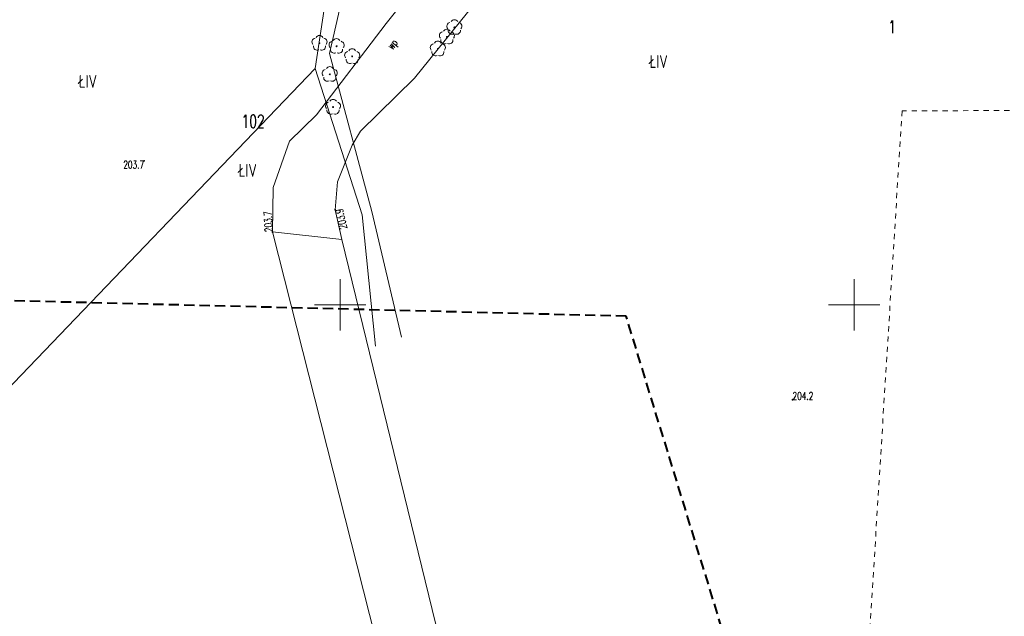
# Model space of a CAD drawing. Header units: metres. Extents: x 7496982 to 7497528, y 5603168 to 5605598.
# Tile 20 of 74: x 7497269 to 7497365, y 5603420 to 5603478. Entities that reach past the tile are written whole.
import ezdxf
from ezdxf.enums import TextEntityAlignment as Align

# ---------------------------------------------------------------- set-up
doc = ezdxf.new("R2010")
doc.units = ezdxf.units.M
doc.header["$MEASUREMENT"] = 0
for name, pattern in [('1', [0]), ('2', [1.5, 1, -0.5]), ('2_OTWP', [0]), ('GDE', [0]), ('GUK', [2, 1.5, -0.5]), ('GUZ', [1, 0.5, -0.5])]:
    doc.linetypes.add(name, pattern=pattern)
doc.layers.get('0').update_dxf_attribs({"color": 250, "linetype": 'CONTINUOUS', "lineweight": 100})
for name, color, linetype, lineweight in [('_MAPA_L_0', 7, '1', 18), ('EDZPD_L_0', 3, 'GDE', 18), ('EDZTD_T_0', 3, 'CONTINUOUS', 18), ('EKLPK_L_0', 90, 'GUK', 18), ('EKLTK_T_0', 90, 'CONTINUOUS', 25), ('EUZPU_L_3_L_0', 7, '1', 0), ('OTR_T_1', 7, 'CONTINUOUS', 18), ('OTW_E_T_0', 141, 'CONTINUOUS', 0), ('OTW_L_0', 141, '2_OTWP', 18), ('OTZ_T_0', 3, 'CONTINUOUS', 18), ('SZZPZ_T_0_T_0', 7, 'CONTINUOUS', 0), ('ZAKRES_L_0', 1, '2', 40)]:
    doc.layers.add(name, color=color, linetype=linetype, lineweight=lineweight)
doc.styles.get("Standard").update_dxf_attribs({"font": 'Simplex.SHX', "width": 0.75})

# ---------------------------------------------------------------- blocks, each defined once
blk = doc.blocks.new('2_OTZL')
at = {"linetype": 'Continuous'}
blk.add_circle((0, 0), 0.045, dxfattribs=at)
for centre, start, end in [((-0.357, 0.116), 102.14447, 221.86002), ((0, 0.375), 30.14012, 149.85988), ((0.357, 0.116), 318.13998, 77.85553), ((-0.22, -0.303), 174.14818, 293.85423), ((0.22, -0.303), 246.14577, 5.85182)]:
    blk.add_arc(centre, 0.375, start, end, dxfattribs=at)
blk = doc.blocks.new('2_OTRN')
at = {"linetype": 'Continuous'}
blk.add_circle((0, 0), 0.045, dxfattribs=at)
blk = doc.blocks.new('DLI')
at = {"linetype": 'Continuous'}
blk.add_circle((0, 0), 0.045, dxfattribs=at)
for centre, start, end in [((-0.357, 0.116), 102.14447, 221.86002), ((0, 0.375), 30.14012, 149.85988), ((0.357, 0.116), 318.13998, 77.85553), ((-0.22, -0.303), 174.14818, 293.85423), ((0.22, -0.303), 246.14577, 5.85182)]:
    blk.add_arc(centre, 0.375, start, end, dxfattribs=at)

msp = doc.modelspace()

# ---------------------------------------------------------------- linework, layer by layer
at = {"layer": '_MAPA_L_0', "linetype": '1'}
for p, q in [((7497300, 5603447.5), (7497300, 5603452.5)), ((7497350, 5603447.5), (7497350, 5603452.5)), ((7497297.5, 5603450), (7497302.5, 5603450)), ((7497347.5, 5603450), (7497352.5, 5603450))]:
    msp.add_line(p, q, dxfattribs=at)
at = {"layer": 'EDZPD_L_0', "linetype": 'GDE'}
for p, q in [((7497299.14, 5603483.43), (7497297.58, 5603473)), ((7497298.97, 5603474.45), (7497300.78, 5603482.28)), ((7497303.09, 5603459.09), (7497298.97, 5603474.45)), ((7497246.16549, 5603419.34219), (7497297.58, 5603473)), ((7497297.58, 5603473), (7497302.15, 5603458.76)), ((7497302.15, 5603458.76), (7497303.44, 5603445.97)), ((7497305.99, 5603446.86), (7497303.09, 5603459.09))]:
    msp.add_line(p, q, dxfattribs=at)
at = {"layer": 'EKLPK_L_0', "linetype": 'GUZ'}
for p, q in [((7497354.65858, 5603468.87219), (7497345.73971, 5603325.01832)), ((7497371.09327, 5603468.92655), (7497354.65858, 5603468.87219))]:
    msp.add_line(p, q, dxfattribs=at)
at = {"layer": 'EUZPU_L_3_L_0', "linetype": '1'}
for p, q in [((7497310.39, 5603484.86), (7497304.49, 5603477.38)), ((7497307.24, 5603472.07), (7497313.06, 5603479.3)), ((7497304.49, 5603477.38), (7497297.72, 5603468.5)), ((7497301.98638, 5603466.91035), (7497307.24, 5603472.07)), ((7497297.72, 5603468.5), (7497295.09168, 5603465.91842))]:
    msp.add_line(p, q, dxfattribs=at)
at = {"layer": 'OTW_L_0', "linetype": '2_OTWP'}
for p, q in [((7497310.39, 5603484.86), (7497304.49, 5603477.38)), ((7497313.06, 5603479.3), (7497307.24, 5603472.07)), ((7497304.49, 5603477.38), (7497297.72, 5603468.5)), ((7497307.24, 5603472.07), (7497301.98638, 5603466.91035)), ((7497295.09168, 5603465.91842), (7497297.72, 5603468.5)), ((7497301.98638, 5603466.91035), (7497301.17431, 5603465.52826)), ((7497293.49799, 5603461.40629), (7497295.09168, 5603465.91842)), ((7497301.17431, 5603465.52826), (7497299.74748, 5603461.95602)), ((7497293.42657, 5603457.0848), (7497293.49799, 5603461.40629)), ((7497299.74748, 5603461.95602), (7497299.52293, 5603459.24885)), ((7497299.52293, 5603459.24885), (7497300.16139, 5603456.35645)), ((7497300.16139, 5603456.35645), (7497293.42657, 5603457.0848)), ((7497324.2318, 5603335.49454), (7497293.42657, 5603457.0848)), ((7497300.16139, 5603456.35645), (7497329.23451, 5603337.47675))]:
    msp.add_line(p, q, dxfattribs=at)
at = {"layer": 'ZAKRES_L_0', "linetype": '2'}
for p, q in [((7497327.82218, 5603448.88431), (7497123.91217, 5603454.01727)), ((7497355.15434, 5603359.68542), (7497327.82218, 5603448.88431))]:
    msp.add_line(p, q, dxfattribs=at)

# ---------------------------------------------------------------- block references
at = {"layer": 'OTR_T_1'}
for p in [(7497280.94675, 5603464.00971), (7497344.00442, 5603440.75607)]:
    msp.add_blockref('2_OTRN', p, dxfattribs=at)
for p, rotation in [((7497299.52293, 5603459.24885), 102.4476365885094), ((7497293.42657, 5603457.0848), 92.1656064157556)]:
    msp.add_blockref('2_OTRN', p, dxfattribs=dict(at, rotation=rotation))
at = {"layer": 'OTZ_T_0'}
for p in [(7497311.12, 5603477), (7497310.39, 5603476.07), (7497298, 5603475.46), (7497299.66, 5603475.16), (7497309.51, 5603474.91), (7497301.18, 5603474.17), (7497299, 5603472.43), (7497299.32, 5603469.24)]:
    msp.add_blockref('2_OTZL', p, dxfattribs=at)
at = {"layer": 'SZZPZ_T_0_T_0'}
for p in [(7497311.12, 5603477), (7497310.39, 5603476.07), (7497298, 5603475.46), (7497299.66, 5603475.16), (7497309.51, 5603474.91), (7497301.18, 5603474.17), (7497299, 5603472.43), (7497299.32, 5603469.24)]:
    msp.add_blockref('DLI', p, dxfattribs=at)

# ---------------------------------------------------------------- texts
at = {"layer": 'EDZTD_T_0', "width": 0.7}
for s, p in [('1', (7497353.3184, 5603477.67634)), ('102', (7497290.41999, 5603468.48552))]:
    msp.add_text(s, height=1.25001, dxfattribs=at).set_placement(p, align=Align.TOP_LEFT)
at = {"layer": 'EKLTK_T_0', "width": 0.7}
for p in [(7497330.08063, 5603474.29756), (7497274.57229, 5603472.36741), (7497290.11816, 5603463.70477)]:
    msp.add_text('ŁIV', height=1.25001, dxfattribs=at).set_placement(p, align=Align.TOP_LEFT)
at = {"layer": 'OTR_T_1', "lineweight": 9, "width": 0.7}
msp.add_text('203.7', height=0.75, dxfattribs=at).set_placement((7497280.94675, 5603464.00971), align=Align.TOP_RIGHT)
msp.add_text('203.9', height=0.75, rotation=102.4476366, dxfattribs=at).set_placement((7497299.52293, 5603459.24885), align=Align.TOP_RIGHT)
msp.add_text('203.7', height=0.75, rotation=92.1656064, dxfattribs=at).set_placement((7497293.42657, 5603457.0848))
msp.add_text('204.2', height=0.75, dxfattribs=at).set_placement((7497344.00442, 5603440.75607))
at = {"layer": 'OTW_E_T_0', "lineweight": 9, "width": 0.7}
msp.add_text('wp', height=0.75, rotation=52.3057699, dxfattribs=at).set_placement((7497305.19047, 5603475.28365), align=Align.MIDDLE)

doc.saveas('drawing.dxf')
